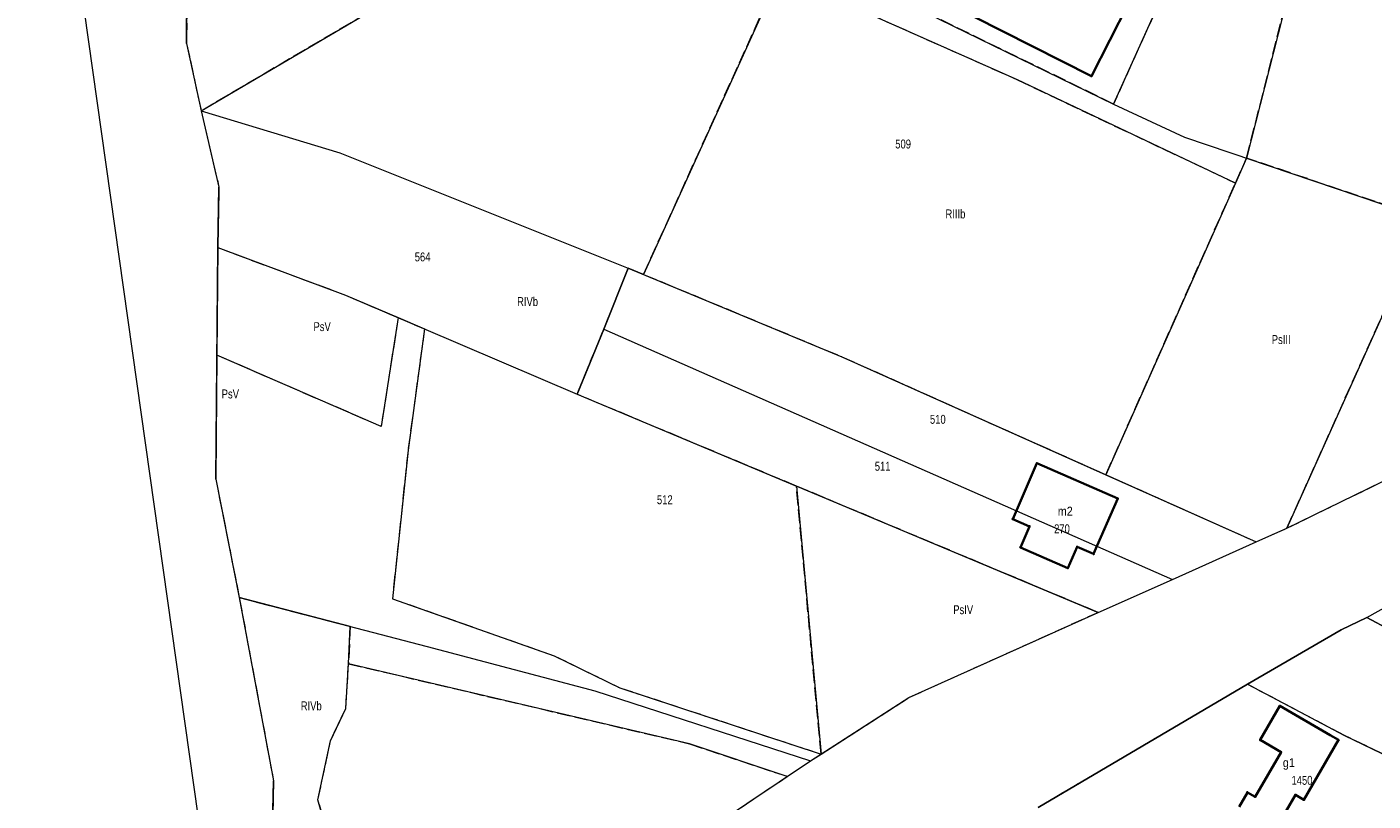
# Model space of a CAD drawing. Header units: metres. Extents: x 7496145 to 7500200, y 5498500 to 5502080.
# Tile 72 of 202: x 7497579 to 7497805, y 5500097 to 5500227. Entities that reach past the tile are written whole.
import ezdxf
from ezdxf.enums import TextEntityAlignment as Align

# ---------------------------------------------------------------- set-up
doc = ezdxf.new("R2010")
doc.units = ezdxf.units.M
doc.header["$MEASUREMENT"] = 0
for name, pattern in [('2.25_0.75', [3, 2.25, -0.75]), ('219-1000', [0]), ('egug-1000', [0])]:
    doc.linetypes.add(name, pattern=pattern)
doc.layers.get('0').update_dxf_attribs({"color": 2, "linetype": 'CONTINUOUS', "lineweight": 5})
for name, color, linetype in [('209-oznaczenie konturu klasyfikacyjnego', 7, 'CONTINUOUS'), ('211-numer działki ewidencyjnej', 7, 'CONTINUOUS'), ('217-kontur klasyfikacyjny', 7, 'CONTINUOUS'), ('218-kontur użytku gruntowego', 7, 'CONTINUOUS'), ('219-działka ewidencyjna', 7, 'CONTINUOUS'), ('312-budynek ewidencyjny', 7, 'CONTINUOUS'), ('312-oznaczenie budynku ewidencyjnego', 7, 'CONTINUOUS'), ('312-oznaczenie budynku ewidencyjnego-Atr117', 7, 'CONTINUOUS'), ('Punkt budynku', 7, 'CONTINUOUS')]:
    doc.layers.add(name, color=color, linetype=linetype)
doc.styles.get("Standard").update_dxf_attribs({"font": 'Working1250', "width": 0.75})

# ---------------------------------------------------------------- blocks, each defined once
blk = doc.blocks.new('PUNKTBUD')
at = {"color": 0}
blk.add_circle((0, 0), 0.09, dxfattribs=at)

msp = doc.modelspace()

# ---------------------------------------------------------------- linework, layer by layer
at = {"layer": '217-kontur klasyfikacyjny', "color": 3, "linetype": '2.25_0.75', "lineweight": 18, "flags": 128}
for points in [[(7497787.17, 5500270.17), (7497762.37, 5500215.3)], [(7497606.36, 5500266.67), (7497606.12, 5500224.3)], [(7497608.57, 5500212.99), (7497646.58, 5500235.37)], [(7497682.89, 5500185.48), (7497705.76, 5500235.95)], [(7497705.76, 5500235.95), (7497745.69, 5500218.18)], [(7497761.86, 5500214.11), (7497723.45, 5500232.84)], [(7497784.19, 5500205.02), (7497790.99, 5500231.88)], [(7497606.12, 5500224.3), (7497608.57, 5500212.99)], [(7497745.69, 5500218.18), (7497782.32, 5500200.82)], [(7497762.37, 5500215.3), (7497761.86, 5500214.11)], [(7497608.57, 5500212.99), (7497611.56, 5500200.13)], [(7497782.32, 5500200.82), (7497784.19, 5500205.02)], [(7497814.29, 5500194.84), (7497784.19, 5500205.02)], [(7497611.56, 5500200.13), (7497611.36, 5500189.99)], [(7497760.55, 5500151.83), (7497782.32, 5500200.82)], [(7497790.95, 5500142.83), (7497814.29, 5500194.84)], [(7497611.36, 5500189.99), (7497611.2, 5500171.91)], [(7497611.36, 5500189.99), (7497632.82, 5500182.01)], [(7497676.21, 5500176.3), (7497680.33, 5500186.54)], [(7497680.33, 5500186.54), (7497682.89, 5500185.48)], [(7497682.89, 5500185.48), (7497716.21, 5500171.65)], [(7497632.82, 5500182.01), (7497641.67, 5500178.22)], [(7497641.67, 5500178.22), (7497638.8, 5500159.93)], [(7497641.67, 5500178.22), (7497646.09, 5500176.32)], [(7497646.09, 5500176.32), (7497643.32, 5500155.98)], [(7497671.72, 5500165.35), (7497676.21, 5500176.3)], [(7497611.2, 5500171.91), (7497611.02, 5500151.07)], [(7497638.8, 5500159.93), (7497611.2, 5500171.91)], [(7497716.21, 5500171.65), (7497760.55, 5500151.83)], [(7497708.57, 5500149.92), (7497671.72, 5500165.35)], [(7497790.95, 5500142.83), (7497832.14, 5500162.96)], [(7497643.32, 5500155.98), (7497640.69, 5500131)], [(7497760.55, 5500151.83), (7497785.78, 5500140.56)], [(7497611.02, 5500151.07), (7497614.98, 5500131.19)], [(7497712.7, 5500104.9), (7497708.57, 5500149.92)], [(7497724.33, 5500143.32), (7497708.57, 5500149.92)], [(7497759.24, 5500128.7), (7497724.33, 5500143.32)], [(7497785.78, 5500140.56), (7497790.95, 5500142.83)], [(7497614.98, 5500131.19), (7497633.62, 5500126.34)], [(7497614.98, 5500131.19), (7497620.72, 5500100.42)], [(7497640.69, 5500131), (7497667.86, 5500121.42)], [(7497727.45, 5500114.38), (7497759.24, 5500128.7)], [(7497633.62, 5500126.34), (7497633.33, 5500120.08)], [(7497632.87, 5500112.54), (7497633.33, 5500120.08)], [(7497633.33, 5500120.08), (7497690.62, 5500106.62)], [(7497667.86, 5500121.42), (7497678.9, 5500116.04)], [(7497678.9, 5500116.04), (7497712.7, 5500104.9)], [(7497784.36, 5500116.63), (7497749.17, 5500095.91)], [(7497788.36, 5500114.49), (7497784.36, 5500116.63)], [(7497712.7, 5500104.9), (7497727.45, 5500114.38)], [(7497800.63, 5500108.04), (7497788.36, 5500114.49)], [(7497630.3, 5500107.15), (7497632.87, 5500112.54)], [(7497628.19, 5500097.2), (7497630.3, 5500107.15)], [(7497690.62, 5500106.62), (7497707.03, 5500101.15)], [(7497815.22, 5500101), (7497800.63, 5500108.04)], [(7497710.94, 5500103.77), (7497712.7, 5500104.9)], [(7497707.03, 5500101.15), (7497710.94, 5500103.77)], [(7497620.72, 5500100.42), (7497620.53, 5500091.77)], [(7497668.32, 5500075.22), (7497707.03, 5500101.15)], [(7497629.86, 5500091.31), (7497628.19, 5500097.2)]]:
    msp.add_lwpolyline(points, dxfattribs=at)
at = {"layer": '218-kontur użytku gruntowego', "color": 3, "linetype": 'egug-1000', "lineweight": 18, "flags": 128}
for points in [[(7497579.3, 5500297.93), (7497610.26, 5500078.75)], [(7497762.37, 5500215.3), (7497787.17, 5500270.17)], [(7497606.36, 5500266.67), (7497606.12, 5500224.3)], [(7497608.57, 5500212.99), (7497646.58, 5500235.37)], [(7497705.76, 5500235.95), (7497682.89, 5500185.48)], [(7497745.69, 5500218.18), (7497705.76, 5500235.95)], [(7497723.45, 5500232.84), (7497761.86, 5500214.11)], [(7497790.99, 5500231.88), (7497784.19, 5500205.02)], [(7497606.12, 5500224.3), (7497608.57, 5500212.99)], [(7497782.32, 5500200.82), (7497745.69, 5500218.18)], [(7497761.86, 5500214.11), (7497762.37, 5500215.3)], [(7497608.57, 5500212.99), (7497611.56, 5500200.13)], [(7497784.19, 5500205.02), (7497782.32, 5500200.82)], [(7497784.19, 5500205.02), (7497814.29, 5500194.84)], [(7497611.56, 5500200.13), (7497611.36, 5500189.99)], [(7497782.32, 5500200.82), (7497760.55, 5500151.83)], [(7497814.29, 5500194.84), (7497790.95, 5500142.83)], [(7497611.36, 5500189.99), (7497611.2, 5500171.91)], [(7497611.36, 5500189.99), (7497632.82, 5500182.01)], [(7497680.33, 5500186.54), (7497676.21, 5500176.3)], [(7497682.89, 5500185.48), (7497680.33, 5500186.54)], [(7497682.89, 5500185.48), (7497716.21, 5500171.65)], [(7497632.82, 5500182.01), (7497641.67, 5500178.22)], [(7497641.67, 5500178.22), (7497638.8, 5500159.93)], [(7497641.67, 5500178.22), (7497646.09, 5500176.32)], [(7497646.09, 5500176.32), (7497643.32, 5500155.98)], [(7497676.21, 5500176.3), (7497671.72, 5500165.35)], [(7497611.2, 5500171.91), (7497611.02, 5500151.07)], [(7497638.8, 5500159.93), (7497611.2, 5500171.91)], [(7497716.21, 5500171.65), (7497760.55, 5500151.83)], [(7497671.72, 5500165.35), (7497708.57, 5500149.92)], [(7497790.95, 5500142.83), (7497832.14, 5500162.96)], [(7497643.32, 5500155.98), (7497640.69, 5500131)], [(7497760.55, 5500151.83), (7497785.78, 5500140.56)], [(7497611.02, 5500151.07), (7497614.98, 5500131.19)], [(7497708.57, 5500149.92), (7497712.7, 5500104.9)], [(7497724.33, 5500143.32), (7497708.57, 5500149.92)], [(7497759.24, 5500128.7), (7497724.33, 5500143.32)], [(7497785.78, 5500140.56), (7497790.95, 5500142.83)], [(7497771.74, 5500134.23), (7497785.78, 5500140.56)], [(7497759.24, 5500128.7), (7497771.74, 5500134.23)], [(7497614.98, 5500131.19), (7497620.72, 5500100.42)], [(7497633.62, 5500126.34), (7497614.98, 5500131.19)], [(7497640.69, 5500131), (7497667.86, 5500121.42)], [(7497727.45, 5500114.38), (7497759.24, 5500128.7)], [(7497804.39, 5500127.83), (7497800.06, 5500125.8)], [(7497812.36, 5500123.58), (7497804.39, 5500127.83)], [(7497633.33, 5500120.08), (7497633.62, 5500126.34)], [(7497800.06, 5500125.8), (7497784.36, 5500116.63)], [(7497632.87, 5500112.54), (7497633.33, 5500120.08)], [(7497690.62, 5500106.62), (7497633.33, 5500120.08)], [(7497667.86, 5500121.42), (7497678.9, 5500116.04)], [(7497678.9, 5500116.04), (7497712.7, 5500104.9)], [(7497784.36, 5500116.63), (7497749.17, 5500095.91)], [(7497784.36, 5500116.63), (7497788.36, 5500114.49)], [(7497712.7, 5500104.9), (7497727.45, 5500114.38)], [(7497788.36, 5500114.49), (7497800.63, 5500108.04)], [(7497630.3, 5500107.15), (7497632.87, 5500112.54)], [(7497628.19, 5500097.2), (7497630.3, 5500107.15)], [(7497707.03, 5500101.15), (7497690.62, 5500106.62)], [(7497800.63, 5500108.04), (7497815.22, 5500101)], [(7497710.94, 5500103.77), (7497712.7, 5500104.9)], [(7497707.03, 5500101.15), (7497710.94, 5500103.77)], [(7497620.72, 5500100.42), (7497620.53, 5500091.77)], [(7497668.32, 5500075.22), (7497707.03, 5500101.15)], [(7497629.86, 5500091.31), (7497628.19, 5500097.2)]]:
    msp.add_lwpolyline(points, dxfattribs=at)
at = {"layer": '219-działka ewidencyjna', "color": 3, "linetype": '219-1000', "lineweight": 18, "flags": 128}
for points in [[(7497762.37, 5500215.3), (7497787.17, 5500270.17)], [(7497606.12, 5500224.3), (7497606.36, 5500266.67)], [(7497606.12, 5500224.3), (7497606.36, 5500266.67)], [(7497723.45, 5500232.84), (7497761.86, 5500214.11)], [(7497606.12, 5500224.3), (7497608.57, 5500212.99)], [(7497606.12, 5500224.3), (7497608.57, 5500212.99)], [(7497761.86, 5500214.11), (7497762.37, 5500215.3)], [(7497608.57, 5500212.99), (7497611.56, 5500200.13)], [(7497608.57, 5500212.99), (7497611.56, 5500200.13)], [(7497608.57, 5500212.99), (7497631.88, 5500205.89)], [(7497761.86, 5500214.11), (7497773.77, 5500208.54)], [(7497773.77, 5500208.54), (7497819.96, 5500192.93)], [(7497631.88, 5500205.89), (7497680.33, 5500186.54)], [(7497611.36, 5500189.99), (7497611.56, 5500200.13)], [(7497611.36, 5500189.99), (7497611.56, 5500200.13)], [(7497611.02, 5500151.07), (7497611.36, 5500189.99)], [(7497611.02, 5500151.07), (7497611.36, 5500189.99)], [(7497611.36, 5500189.99), (7497632.82, 5500182.01)], [(7497676.21, 5500176.3), (7497680.33, 5500186.54)], [(7497680.33, 5500186.54), (7497716.21, 5500171.65)], [(7497632.82, 5500182.01), (7497671.72, 5500165.35)], [(7497671.72, 5500165.35), (7497676.21, 5500176.3)], [(7497676.21, 5500176.3), (7497771.74, 5500134.23)], [(7497716.21, 5500171.65), (7497785.78, 5500140.56)], [(7497671.72, 5500165.35), (7497759.24, 5500128.7)], [(7497790.95, 5500142.83), (7497832.14, 5500162.96)], [(7497790.95, 5500142.83), (7497832.14, 5500162.96)], [(7497611.02, 5500151.07), (7497614.98, 5500131.19)], [(7497611.02, 5500151.07), (7497614.98, 5500131.19)], [(7497785.78, 5500140.56), (7497790.95, 5500142.83)], [(7497785.78, 5500140.56), (7497790.95, 5500142.83)], [(7497771.74, 5500134.23), (7497785.78, 5500140.56)], [(7497771.74, 5500134.23), (7497785.78, 5500140.56)], [(7497759.24, 5500128.7), (7497771.74, 5500134.23)], [(7497759.24, 5500128.7), (7497771.74, 5500134.23)], [(7497614.98, 5500131.19), (7497620.72, 5500100.42)], [(7497614.98, 5500131.19), (7497620.72, 5500100.42)], [(7497614.98, 5500131.19), (7497646.51, 5500122.98)], [(7497804.39, 5500127.83), (7497808.22, 5500129.98)], [(7497727.45, 5500114.38), (7497759.24, 5500128.7)], [(7497727.45, 5500114.38), (7497759.24, 5500128.7)], [(7497800.06, 5500125.8), (7497804.39, 5500127.83)], [(7497800.06, 5500125.8), (7497804.39, 5500127.83)], [(7497804.39, 5500127.83), (7497812.36, 5500123.58)], [(7497784.36, 5500116.63), (7497800.06, 5500125.8)], [(7497784.36, 5500116.63), (7497800.06, 5500125.8)], [(7497646.51, 5500122.98), (7497674.72, 5500115.54)], [(7497674.72, 5500115.54), (7497710.94, 5500103.77)], [(7497749.17, 5500095.91), (7497784.36, 5500116.63)], [(7497749.17, 5500095.91), (7497784.36, 5500116.63)], [(7497784.36, 5500116.63), (7497788.36, 5500114.49)], [(7497710.94, 5500103.77), (7497727.45, 5500114.38)], [(7497710.94, 5500103.77), (7497727.45, 5500114.38)], [(7497788.36, 5500114.49), (7497800.63, 5500108.04)], [(7497800.63, 5500108.04), (7497822.24, 5500097.61)], [(7497668.32, 5500075.22), (7497710.94, 5500103.77)], [(7497668.32, 5500075.22), (7497710.94, 5500103.77)], [(7497619.63, 5500050.89), (7497620.72, 5500100.42)], [(7497619.63, 5500050.89), (7497620.72, 5500100.42)]]:
    msp.add_lwpolyline(points, dxfattribs=at)
at = {"layer": '312-budynek ewidencyjny', "color": 7, "linetype": 'Continuous', "lineweight": 35, "flags": 128}
for points in [[(7497758.12, 5500218.77), (7497728.32, 5500233.89)], [(7497764.29, 5500230.88), (7497758.12, 5500218.77)], [(7497744.9, 5500144.39), (7497748.96, 5500153.76)], [(7497748.96, 5500153.76), (7497762.55, 5500147.84)], [(7497762.55, 5500147.84), (7497758.49, 5500138.52)], [(7497747.74, 5500143.16), (7497744.9, 5500144.39)], [(7497746.2, 5500139.63), (7497747.74, 5500143.16)], [(7497754.18, 5500136.16), (7497746.2, 5500139.63)], [(7497755.73, 5500139.72), (7497754.18, 5500136.16)], [(7497758.49, 5500138.52), (7497755.73, 5500139.72)], [(7497786.49, 5500107.27), (7497789.79, 5500112.98)], [(7497789.79, 5500112.98), (7497798.23, 5500108.09)], [(7497790, 5500105.23), (7497786.49, 5500107.27)], [(7497799.65, 5500107.27), (7497793.83, 5500097.23)], [(7497798.23, 5500108.09), (7497799.65, 5500107.27)], [(7497785.62, 5500097.72), (7497790, 5500105.23)], [(7497782.92, 5500096.05), (7497784.32, 5500098.47)], [(7497784.32, 5500098.47), (7497785.62, 5500097.72)], [(7497792.41, 5500098.06), (7497789.15, 5500092.43)], [(7497793.83, 5500097.23), (7497792.41, 5500098.06)]]:
    msp.add_lwpolyline(points, dxfattribs=at)

# ---------------------------------------------------------------- block references
at = {"layer": 'Punkt budynku', "color": 5, "linetype": 'Continuous', "lineweight": 13}
for p in [(7497758.12, 5500218.77), (7497748.96, 5500153.76), (7497762.55, 5500147.84), (7497744.9, 5500144.39), (7497747.74, 5500143.16), (7497746.2, 5500139.63), (7497755.73, 5500139.72), (7497758.49, 5500138.52), (7497754.18, 5500136.16), (7497789.79, 5500112.98), (7497786.49, 5500107.27), (7497798.23, 5500108.09), (7497799.65, 5500107.27), (7497790, 5500105.23), (7497784.32, 5500098.47), (7497785.62, 5500097.72), (7497792.41, 5500098.06), (7497793.83, 5500097.23)]:
    msp.add_blockref('PUNKTBUD', p, dxfattribs=at)

# ---------------------------------------------------------------- texts
at = {"layer": '209-oznaczenie konturu klasyfikacyjnego', "color": 3, "linetype": 'Continuous', "lineweight": 18, "width": 0.79}
for s, p in [('RIIIb', (7497733.61, 5500194.89)), ('RIVb', (7497661.64, 5500180.17)), ('PsV', (7497627.44, 5500175.96)), ('PsIII', (7497788.42, 5500173.79)), ('PsV', (7497612.02, 5500164.65)), ('PsIV', (7497734.91, 5500128.41)), ('RIVb', (7497625.3, 5500112.25))]:
    msp.add_text(s, height=1.5, dxfattribs=at).set_placement(p)
at = {"layer": '211-numer działki ewidencyjnej', "color": 3, "linetype": 'Continuous', "lineweight": 18, "width": 0.79}
for s, p in [('509', (7497725.17, 5500208.14)), ('564', (7497644.45, 5500189.17))]:
    msp.add_text(s, height=1.5, dxfattribs=at).set_placement(p, align=Align.TOP_LEFT)
for s, p in [('510', (7497731, 5500160.39)), ('511', (7497721.73, 5500152.5)), ('512', (7497685.13, 5500146.88))]:
    msp.add_text(s, height=1.5, dxfattribs=at).set_placement(p)
at = {"layer": '312-oznaczenie budynku ewidencyjnego', "color": 7, "linetype": 'Continuous', "lineweight": 18, "width": 0.79}
for s, p in [('270', (7497751.85, 5500143.5)), ('1450', (7497791.73, 5500101.24))]:
    msp.add_text(s, height=1.5, dxfattribs=at).set_placement(p, align=Align.TOP_LEFT)
at = {"layer": '312-oznaczenie budynku ewidencyjnego-Atr117', "color": 7, "width": 0.9}
for s, p in [('m2', (7497753.73, 5500144.96)), ('g1', (7497791.29, 5500102.71))]:
    msp.add_text(s, height=1.5, dxfattribs=at).set_placement(p, align=Align.CENTER)

doc.saveas('drawing.dxf')
